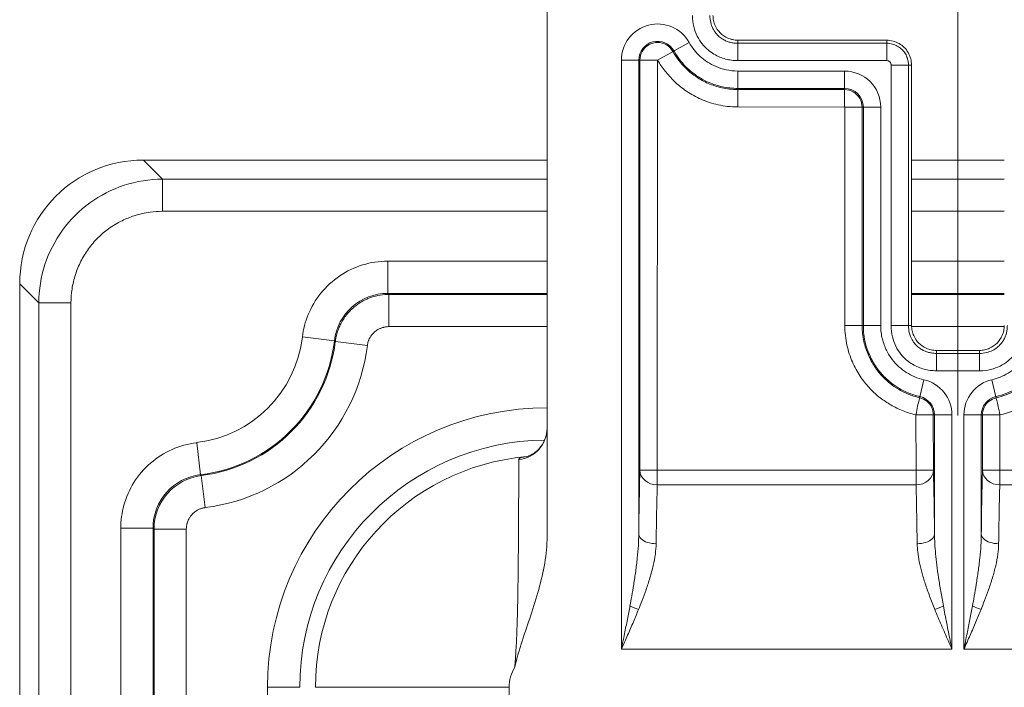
# Model space of a CAD drawing. Header units: inches. Extents: x 0 to 153, y 3 to 96.
# Tile 101 of 132: x 112.04 to 114.03, y 61.97 to 63.31. Entities that reach past the tile are written whole.
import ezdxf

# ---------------------------------------------------------------- set-up
doc = ezdxf.new("R2010")
doc.units = ezdxf.units.IN
doc.header["$LTSCALE"] = 4.5
doc.header["$MEASUREMENT"] = 0
doc.layers.add('Centerline (ANSI)', color=1, linetype='Continuous', lineweight=9, true_color=0xff0000)
doc.layers.add('Visible (ANSI)', color=7, linetype='Continuous', lineweight=18)
doc.layers.add('Visible Narrow (ANSI)', color=7, linetype='Continuous', lineweight=5)

msp = doc.modelspace()

# ---------------------------------------------------------------- linework, layer by layer
at = {"layer": 'Centerline (ANSI)', "linetype": 'Continuous'}
msp.add_line((113.9341, 63.9629), (113.9341, 62.5129), dxfattribs=at)
at = {"layer": 'Visible (ANSI)'}
for p, q in [((113.1066, 62.2696), (113.1066, 63.4504)), ((113.4907, 63.2694), (113.7907, 63.2694)), ((113.8407, 63.2194), (113.8407, 62.6944)), ((113.7057, 63.1347), (113.7057, 63.17)), ((112.2932, 63.0279), (113.1066, 63.0279)), ((113.8407, 63.0279), (114.0276, 63.0279)), ((112.0441, 59.7276), (112.0441, 62.7788)), ((113.8907, 62.6444), (113.9776, 62.6444)), ((114.0188, 62.5142), (113.9835, 62.5142))]:
    msp.add_line(p, q, dxfattribs=at)
for centre, major_axis, ratio, start_param, end_param in [((112.2951, 62.7769), (-0.1781, 0.1781), 0.992433, 5.501585, 7.064785), ((113.0416, 62.4879), (0.065, 0), 0.988462, 6.283061, 6.283185)]:
    msp.add_ellipse(centre, major_axis=major_axis, ratio=ratio, start_param=start_param, end_param=end_param, dxfattribs=at)
for points, knots in [([(113.4407, 63.3194), (113.4407, 63.316), (113.4411, 63.3125), (113.4425, 63.3057), (113.4436, 63.3023), (113.4475, 63.2936), (113.451, 63.2884), (113.4596, 63.2798), (113.4648, 63.2763), (113.4736, 63.2724), (113.4769, 63.2713), (113.4837, 63.2698), (113.4872, 63.2694), (113.4907, 63.2694)], [0.000001, 0.000001, 0.000001, 0.000001, 0.0265062, 0.0265062, 0.0530304, 0.0530304, 0.0996621, 0.0996621, 0.1462946, 0.1462946, 0.1728191, 0.1728191, 0.1993227, 0.1993227, 0.1993227, 0.1993227]), ([(113.7907, 63.2694), (113.795, 63.2694), (113.8037, 63.2683), (113.8159, 63.2633), (113.8264, 63.2552), (113.8345, 63.2447), (113.8395, 63.2325), (113.8407, 63.2237), (113.8407, 63.2194)], [0, 0, 0, 0, 0.164605, 0.333667, 0.500193, 0.666606, 0.835389, 1, 1, 1, 1]), ([(113.8407, 62.6944), (113.8407, 62.691), (113.8411, 62.6875), (113.8425, 62.6807), (113.8436, 62.6773), (113.8475, 62.6686), (113.851, 62.6634), (113.8596, 62.6548), (113.8648, 62.6513), (113.8736, 62.6474), (113.8769, 62.6463), (113.8837, 62.6448), (113.8872, 62.6444), (113.8907, 62.6444)], [0.000001, 0.000001, 0.000001, 0.000001, 0.0265062, 0.0265062, 0.0530304, 0.0530304, 0.0996621, 0.0996621, 0.1462946, 0.1462946, 0.1728191, 0.1728191, 0.1993227, 0.1993227, 0.1993227, 0.1993227]), ([(113.9776, 62.6444), (113.9811, 62.6444), (113.9845, 62.6448), (113.9913, 62.6463), (113.9947, 62.6474), (114.0034, 62.6513), (114.0086, 62.6548), (114.0173, 62.6634), (114.0207, 62.6686), (114.0246, 62.6773), (114.0257, 62.6807), (114.0272, 62.6875), (114.0276, 62.691), (114.0276, 62.6944)], [0.000001, 0.000001, 0.000001, 0.000001, 0.0265062, 0.0265062, 0.0530304, 0.0530304, 0.0996621, 0.0996621, 0.1462946, 0.1462946, 0.1728191, 0.1728191, 0.1993227, 0.1993227, 0.1993227, 0.1993227]), ([(113.0643, 62.4301), (113.0643, 62.4301), (113.0644, 62.4301), (113.0653, 62.4303), (113.0667, 62.4306), (113.0703, 62.4319), (113.0723, 62.4328), (113.077, 62.4352), (113.0796, 62.4368), (113.0854, 62.4411), (113.0886, 62.444), (113.0952, 62.4516), (113.0985, 62.4566), (113.1037, 62.4679), (113.1055, 62.4745), (113.1065, 62.4833), (113.1066, 62.4856), (113.1066, 62.4879)], [0.0270534, 0.0270534, 0.0270534, 0.0270534, 0.0411775, 0.0411775, 0.0730554, 0.0730554, 0.0994915, 0.0994915, 0.1278476, 0.1278476, 0.1644883, 0.1644883, 0.2113669, 0.2113669, 0.2645168, 0.2645168, 0.2826316, 0.2826316, 0.2826316, 0.2826316]), ([(113.1066, 62.2696), (113.1066, 62.2515), (113.1048, 62.2336), (113.1017, 62.2158), (113.0987, 62.198), (113.0945, 62.1803), (113.0897, 62.1628), (113.0849, 62.1452), (113.0794, 62.1279), (113.0736, 62.1106), (113.0679, 62.0933), (113.0619, 62.0761), (113.0563, 62.0587), (113.0506, 62.0414), (113.0453, 62.0239), (113.0416, 62.0061)], [0, 0, 0, 0, 0.2, 0.2, 0.2, 0.4, 0.4, 0.4, 0.6, 0.6, 0.6, 0.8, 0.8, 0.8, 1, 1, 1, 1])]:
    msp.add_open_spline(points, degree=3, knots=knots, dxfattribs=at)
at = {"layer": 'Visible Narrow (ANSI)'}
for p, q in [((113.3622, 63.2477), (113.3928, 63.2648)), ((113.4907, 63.2694), (113.4907, 63.2633)), ((113.7907, 63.2633), (113.4907, 63.2633)), ((113.4907, 63.2633), (113.4907, 63.2283)), ((113.7907, 63.2694), (113.7907, 63.2633)), ((113.7907, 63.2633), (113.7907, 63.2283)), ((113.3292, 63.2293), (113.3602, 63.2466)), ((113.3622, 63.2477), (113.3599, 63.2465)), ((113.2562, 62.0421), (113.2562, 63.2293)), ((113.2912, 63.2293), (113.2562, 63.2293)), ((113.2912, 62.2739), (113.2912, 63.2293)), ((113.2912, 63.2293), (113.2936, 63.2293)), ((113.2935, 62.4031), (113.2936, 63.2293)), ((113.329, 63.2293), (113.2935, 63.2293)), ((113.3285, 62.4031), (113.329, 63.2293)), ((113.7907, 63.2283), (113.4907, 63.2283)), ((113.7995, 62.6944), (113.7995, 63.2194)), ((113.8345, 63.2194), (113.7995, 63.2194)), ((113.8345, 62.6944), (113.8345, 63.2194)), ((113.8407, 63.2194), (113.8345, 63.2194)), ((113.4907, 63.2073), (113.7057, 63.2073)), ((113.4907, 63.1723), (113.4907, 63.2073)), ((113.7057, 63.1723), (113.7057, 63.2073)), ((113.4907, 63.1723), (113.7057, 63.1723)), ((113.4907, 63.17), (113.4907, 63.1723)), ((113.4907, 63.135), (113.4907, 63.17)), ((113.4907, 63.17), (113.7057, 63.17)), ((113.7057, 63.17), (113.7057, 63.1723)), ((113.4907, 63.135), (113.7057, 63.1347)), ((113.706, 63.1344), (113.7063, 62.6944)), ((113.706, 63.1344), (113.7413, 63.1344)), ((113.741, 63.1344), (113.7436, 63.1344)), ((113.741, 63.1344), (113.7413, 62.6944)), ((113.7436, 63.1344), (113.7786, 63.1344)), ((113.7436, 63.1344), (113.7436, 62.6944)), ((113.7786, 63.1344), (113.7786, 62.6944)), ((112.2932, 63.0279), (112.3317, 62.9893)), ((112.3317, 62.9893), (113.1066, 62.9893)), ((112.3317, 62.9246), (112.3317, 62.9893)), ((113.8407, 62.9893), (114.0276, 62.9893)), ((112.3317, 62.9246), (113.1066, 62.9246)), ((113.8407, 62.9246), (114.0276, 62.9246)), ((113.1066, 62.8242), (112.7858, 62.8242)), ((112.7858, 62.8242), (112.7858, 62.7592)), ((114.0276, 62.8242), (113.8407, 62.8242)), ((112.0441, 62.7788), (112.0827, 62.7403)), ((113.1066, 62.7592), (112.7859, 62.7592)), ((112.7876, 62.7572), (113.1066, 62.7572)), ((112.7876, 62.6922), (112.7876, 62.7572)), ((114.0276, 62.7592), (113.8407, 62.7592)), ((113.8407, 62.7572), (114.0276, 62.7572)), ((112.1474, 62.7403), (112.0827, 62.7403)), ((112.0827, 59.7276), (112.0827, 62.7403)), ((112.1474, 59.7276), (112.1474, 62.7403)), ((112.7876, 62.6922), (113.1066, 62.6922)), ((113.7063, 62.6944), (113.7413, 62.6944)), ((113.7413, 62.6944), (113.7436, 62.6944)), ((113.7436, 62.6944), (113.7786, 62.6944)), ((113.8345, 62.6944), (113.7995, 62.6944)), ((113.7996, 62.6922), (113.7996, 62.6922)), ((113.8407, 62.6944), (113.8345, 62.6944)), ((113.8346, 62.6922), (113.8346, 62.6922)), ((113.8407, 62.6922), (114.0275, 62.6922)), ((112.6136, 62.6714), (112.6781, 62.6636)), ((112.68, 62.6621), (112.6781, 62.6636)), ((112.7445, 62.654), (112.68, 62.6621)), ((113.8907, 62.6444), (113.8907, 62.6383)), ((113.9776, 62.6383), (113.8907, 62.6383)), ((113.8907, 62.6383), (113.8907, 62.6033)), ((113.9776, 62.6444), (113.9776, 62.6383)), ((113.9776, 62.6383), (113.9776, 62.6033)), ((113.9776, 62.6033), (113.8907, 62.6033)), ((113.8576, 62.5511), (113.8655, 62.5852)), ((114.0106, 62.5511), (114.0027, 62.5852)), ((113.8576, 62.5511), (113.8571, 62.5489)), ((114.0112, 62.5486), (114.0106, 62.5511)), ((113.8101, 62.5286), (113.81, 62.5286)), ((113.8817, 62.5286), (113.881, 62.5286)), ((113.9871, 62.5286), (113.9866, 62.5286)), ((113.8495, 62.5142), (113.8497, 62.4031)), ((113.8495, 62.5142), (113.8847, 62.5142)), ((113.887, 62.5142), (113.8845, 62.5142)), ((113.8845, 62.5142), (113.8847, 62.4031)), ((113.887, 62.5142), (113.922, 62.5142)), ((113.887, 62.5142), (113.887, 62.2739)), ((113.922, 62.5142), (113.922, 62.0421)), ((113.9462, 62.0421), (113.9462, 62.5142)), ((113.9812, 62.5142), (113.9462, 62.5142)), ((113.9836, 62.5142), (113.9812, 62.5142)), ((113.9812, 62.2739), (113.9812, 62.5142)), ((113.9835, 62.4031), (113.9836, 62.5142)), ((114.0185, 62.4031), (114.0188, 62.5142)), ((112.4007, 62.4584), (112.4084, 62.3939)), ((113.3285, 62.4031), (113.2935, 62.4031)), ((113.2935, 62.4031), (113.2935, 62.4031)), ((113.3285, 62.4031), (113.8497, 62.4031)), ((113.3285, 62.3734), (113.3285, 62.4031)), ((113.8497, 62.4031), (113.8497, 62.3734)), ((113.8497, 62.4031), (113.8847, 62.4031)), ((114.0185, 62.4031), (113.9835, 62.4031)), ((113.9835, 62.4031), (113.9835, 62.4031)), ((114.0185, 62.4031), (114.9157, 62.4031)), ((114.0185, 62.3734), (114.0185, 62.4031)), ((112.41, 62.392), (112.4084, 62.3939)), ((112.418, 62.3275), (112.41, 62.392)), ((113.3285, 62.3734), (113.8497, 62.3734)), ((114.0185, 62.3734), (114.9157, 62.3734)), ((112.2478, 62.2862), (112.3128, 62.2862)), ((112.2478, 62.2862), (112.2478, 59.7276)), ((112.3128, 62.2862), (112.3128, 59.7228)), ((112.3798, 62.2844), (112.3148, 62.2844)), ((112.3148, 59.7217), (112.3148, 62.2844)), ((112.3798, 59.7155), (112.3798, 62.2844)), ((113.922, 62.0421), (113.2562, 62.0421)), ((114.9157, 62.0421), (113.9462, 62.0421)), ((112.5434, 61.9654), (112.5434, 60.1356)), ((112.5434, 61.9654), (112.6084, 61.9654)), ((112.6399, 61.9654), (113.0299, 61.9654)), ((113.0299, 61.9654), (113.0299, 60.1356))]:
    msp.add_line(p, q, dxfattribs=at)
for centre, radius, start, end in [((113.3291, 63.2293), 0.0729, 29.1552, 180), ((113.3291, 63.2293), 0.0379, 29.1556, 180), ((113.7057, 63.1344), 0.0729, 0, 90), ((113.7057, 63.1344), 0.0379, 0, 90), ((112.3716, 62.7004), 0.2437, 276.8411, 353.1589), ((112.3716, 62.7004), 0.3087, 276.8415, 353.1588), ((112.3716, 62.7004), 0.3107, 277.0856, 352.9142), ((112.3716, 62.7004), 0.3757, 277.0858, 352.9142), ((113.8491, 62.5142), 0.0729, 0, 77.0047), ((114.0191, 62.5142), 0.0729, 102.9954, 180), ((113.8491, 62.5142), 0.0379, 0, 77.0047), ((114.0191, 62.5142), 0.0379, 102.9954, 180), ((113.1066, 61.9654), 0.5632, 90, 180), ((113.1066, 61.9654), 0.4982, 90.5702, 180), ((113.1066, 61.9654), 0.4667, 95.1699, 180), ((113.1066, 61.9654), 0.0767, 147.944, 180)]:
    msp.add_arc(centre, radius, start, end, dxfattribs=at)
for centre, major_axis, ratio, start_param, end_param in [((112.7858, 62.6507), (-0.0812, -0.072), 0.999976, 3.986599, 5.438188), ((113.0416, 62.4879), (0.065, 0), 0.988462, 4.834743, 6.283061), ((113.0587, 62.4949), (0.0068, -0.0646), 0.867338, 6.265651, 6.267125), ((113.3285, 62.4031), (-0.035, 0.001), 0.849442, 0.032401, 1.594647), ((113.8497, 62.4031), (0.035, 0.001), 0.84944, 4.688535, 6.250668), ((114.0185, 62.4031), (-0.035, 0.001), 0.849442, 0.0324, 1.594647), ((112.4213, 62.2862), (-0.072, -0.0812), 0.999976, 3.9866, 5.438177), ((112.4233, 62.2844), (0.0718, 0.0813), 0.999976, 0.847267, 2.294331), ((113.2908, 62.1296), (0.0328, -0.0122), 0.193628, 4.23145, 4.784116), ((113.8875, 62.1296), (-0.0328, -0.0122), 0.193628, 1.49907, 2.051735), ((113.9808, 62.1296), (0.0328, -0.0122), 0.193628, 4.23145, 4.784116)]:
    msp.add_ellipse(centre, major_axis=major_axis, ratio=ratio, start_param=start_param, end_param=end_param, dxfattribs=at)
for points, knots in [([(113.4907, 63.2283), (113.4863, 63.2283), (113.4779, 63.2289), (113.466, 63.2312), (113.4544, 63.2351), (113.4428, 63.2409), (113.4307, 63.2494), (113.4188, 63.2614), (113.4086, 63.2772), (113.4014, 63.2965), (113.3995, 63.3114), (113.3995, 63.3194)], [0, 0, 0, 0, 0.1111111, 0.2222222, 0.3333333, 0.4444444, 0.5555556, 0.6666667, 0.7777778, 0.8888889, 0.9999998, 0.9999998, 0.9999998, 0.9999998]), ([(113.4907, 63.2633), (113.4879, 63.2633), (113.4852, 63.2635), (113.4826, 63.2638), (113.48, 63.2642), (113.4775, 63.2646), (113.4751, 63.2653), (113.4727, 63.2659), (113.4703, 63.2667), (113.4679, 63.2677), (113.4655, 63.2687), (113.4631, 63.2699), (113.4607, 63.2714), (113.4583, 63.2728), (113.4559, 63.2745), (113.4535, 63.2765), (113.4511, 63.2786), (113.4487, 63.281), (113.4465, 63.2838), (113.4443, 63.2866), (113.4422, 63.2898), (113.4405, 63.2933), (113.4387, 63.2969), (113.4372, 63.3008), (113.4362, 63.3052), (113.4351, 63.3096), (113.4345, 63.3144), (113.4345, 63.3194)], [0, 0, 0, 0, 0.111111, 0.111111, 0.111111, 0.222222, 0.222222, 0.222222, 0.333333, 0.333333, 0.333333, 0.444444, 0.444444, 0.444444, 0.555556, 0.555556, 0.555556, 0.666667, 0.666667, 0.666667, 0.777778, 0.777778, 0.777778, 0.888889, 0.888889, 0.888889, 1, 1, 1, 1]), ([(113.3928, 63.2648), (113.3957, 63.2595), (113.399, 63.2546), (113.4027, 63.25), (113.4064, 63.2453), (113.4104, 63.241), (113.4148, 63.2369), (113.4193, 63.2328), (113.4242, 63.229), (113.4295, 63.2255), (113.4349, 63.222), (113.4406, 63.2189), (113.4468, 63.2163), (113.4531, 63.2136), (113.4599, 63.2114), (113.4672, 63.2098), (113.4745, 63.2083), (113.4823, 63.2073), (113.4907, 63.2073)], [0, 0, 0, 0, 0.166667, 0.166667, 0.166667, 0.333333, 0.333333, 0.333333, 0.5, 0.5, 0.5, 0.666667, 0.666667, 0.666667, 0.833333, 0.833333, 0.833333, 1, 1, 1, 1]), ([(113.8345, 63.2194), (113.8345, 63.222), (113.8343, 63.2247), (113.8338, 63.2273), (113.8333, 63.23), (113.8326, 63.2327), (113.8315, 63.2355), (113.8304, 63.2383), (113.8289, 63.2412), (113.827, 63.244), (113.8251, 63.2467), (113.8229, 63.2494), (113.8204, 63.2517), (113.8179, 63.254), (113.8151, 63.256), (113.812, 63.2577), (113.809, 63.2594), (113.8057, 63.2608), (113.8021, 63.2618), (113.7985, 63.2627), (113.7947, 63.2633), (113.7907, 63.2633)], [0, 0, 0, 0, 0.1428571, 0.1428571, 0.1428571, 0.2857143, 0.2857143, 0.2857143, 0.4285714, 0.4285714, 0.4285714, 0.5714286, 0.5714286, 0.5714286, 0.7142857, 0.7142857, 0.7142857, 0.8571429, 0.8571429, 0.8571429, 1, 1, 1, 1]), ([(113.3601, 63.2466), (113.3636, 63.2406), (113.3675, 63.2345), (113.372, 63.2287), (113.3765, 63.2228), (113.3815, 63.2171), (113.3874, 63.2115), (113.3932, 63.2059), (113.4, 63.2004), (113.4073, 63.1955), (113.4146, 63.1905), (113.4225, 63.1861), (113.4311, 63.1824), (113.4396, 63.1787), (113.4488, 63.1757), (113.4587, 63.1735), (113.4687, 63.1713), (113.4794, 63.17), (113.4907, 63.17)], [0.0000022, 0.0000022, 0.0000022, 0.0000022, 0.1666667, 0.1666667, 0.1666667, 0.3333333, 0.3333333, 0.3333333, 0.5, 0.5, 0.5, 0.6666667, 0.6666667, 0.6666667, 0.8333333, 0.8333333, 0.8333333, 1, 1, 1, 1]), ([(113.3622, 63.2477), (113.3626, 63.2471), (113.3629, 63.2465), (113.3633, 63.2459), (113.3669, 63.2397), (113.3709, 63.2338), (113.3753, 63.2282), (113.3801, 63.2222), (113.3853, 63.2165), (113.3911, 63.2112), (113.3969, 63.2058), (113.4034, 63.2007), (113.4104, 63.1962), (113.4126, 63.1947), (113.4148, 63.1934), (113.4171, 63.192), (113.4222, 63.1891), (113.4275, 63.1864), (113.4332, 63.184), (113.4414, 63.1806), (113.4502, 63.1777), (113.4598, 63.1756), (113.4694, 63.1736), (113.4798, 63.1723), (113.4907, 63.1723)], [0, 0, 0, 0, 0.015066, 0.015066, 0.015066, 0.166667, 0.166667, 0.166667, 0.333333, 0.333333, 0.333333, 0.5, 0.5, 0.5, 0.551877, 0.551877, 0.551877, 0.666667, 0.666667, 0.666667, 0.833333, 0.833333, 0.833333, 1, 1, 1, 1]), ([(113.3293, 63.2293), (113.3339, 63.2211), (113.3438, 63.2073), (113.3621, 63.186), (113.3869, 63.1658), (113.4164, 63.1495), (113.4503, 63.1383), (113.4766, 63.135), (113.4907, 63.135)], [0.0033763, 0.0033763, 0.0033763, 0.0033763, 0.1666667, 0.3333333, 0.5, 0.6666667, 0.8333333, 1, 1, 1, 1]), ([(113.7995, 63.2194), (113.7995, 63.22), (113.7995, 63.2205), (113.7994, 63.221), (113.7993, 63.2216), (113.7991, 63.2221), (113.7989, 63.2227), (113.7987, 63.2232), (113.7984, 63.2238), (113.798, 63.2244), (113.7976, 63.225), (113.7972, 63.2255), (113.7967, 63.226), (113.7962, 63.2264), (113.7956, 63.2268), (113.795, 63.2272), (113.7944, 63.2275), (113.7937, 63.2278), (113.793, 63.228), (113.7923, 63.2282), (113.7915, 63.2283), (113.7907, 63.2283)], [0, 0, 0, 0, 0.142857, 0.142857, 0.142857, 0.285714, 0.285714, 0.285714, 0.428571, 0.428571, 0.428571, 0.571429, 0.571429, 0.571429, 0.714286, 0.714286, 0.714286, 0.857143, 0.857143, 0.857143, 1, 1, 1, 1]), ([(112.0827, 62.7403), (112.0827, 62.7664), (112.0911, 62.8186), (112.1271, 62.8891), (112.1829, 62.945), (112.2534, 62.9809), (112.3056, 62.9893), (112.3317, 62.9893)], [0.0000001, 0.0000001, 0.0000001, 0.0000001, 0.2, 0.4, 0.6, 0.8, 1, 1, 1, 1]), ([(112.1474, 62.7403), (112.1474, 62.7497), (112.1481, 62.7589), (112.1495, 62.768), (112.151, 62.7779), (112.1533, 62.7876), (112.1564, 62.7972), (112.1594, 62.8064), (112.1631, 62.8154), (112.1676, 62.8241), (112.1719, 62.8327), (112.1769, 62.8409), (112.1825, 62.8487), (112.1885, 62.8569), (112.1951, 62.8646), (112.2023, 62.8717), (112.2088, 62.8781), (112.2159, 62.8841), (112.2233, 62.8895), (112.2319, 62.8956), (112.2409, 62.9011), (112.2504, 62.9057), (112.2583, 62.9096), (112.2665, 62.9129), (112.2748, 62.9156), (112.2853, 62.919), (112.2959, 62.9215), (112.3069, 62.9229), (112.315, 62.924), (112.3233, 62.9246), (112.3317, 62.9246)], [0, 0, 0, 0, 0.0950707, 0.0950707, 0.0950707, 0.2, 0.2, 0.2, 0.301092, 0.301092, 0.301092, 0.4, 0.4, 0.4, 0.5049803, 0.5049803, 0.5049803, 0.6, 0.6, 0.6, 0.7088566, 0.7088566, 0.7088566, 0.8, 0.8, 0.8, 0.9149216, 0.9149216, 0.9149216, 1, 1, 1, 1]), ([(112.7858, 62.8242), (112.7681, 62.8242), (112.7512, 62.8216), (112.735, 62.8166), (112.7187, 62.8115), (112.703, 62.8041), (112.6888, 62.7945), (112.6745, 62.7848), (112.6616, 62.773), (112.6508, 62.7596), (112.6401, 62.7463), (112.6315, 62.7315), (112.6254, 62.7166), (112.6192, 62.7017), (112.6154, 62.6868), (112.6136, 62.6714)], [0, 0, 0, 0, 0.2, 0.2, 0.2, 0.4, 0.4, 0.4, 0.6, 0.6, 0.6, 0.8, 0.8, 0.8, 1, 1, 1, 1]), ([(112.68, 62.6621), (112.68, 62.6623), (112.68, 62.6626), (112.6801, 62.6629), (112.6806, 62.6668), (112.6813, 62.6708), (112.6823, 62.6748), (112.6825, 62.6755), (112.6827, 62.6762), (112.6829, 62.6769), (112.6838, 62.6804), (112.685, 62.684), (112.6864, 62.6876), (112.6868, 62.6887), (112.6873, 62.6899), (112.6877, 62.691), (112.6891, 62.6942), (112.6906, 62.6974), (112.6924, 62.7006), (112.6933, 62.7022), (112.6942, 62.7038), (112.6952, 62.7054), (112.6969, 62.7082), (112.6988, 62.711), (112.7009, 62.7138), (112.7024, 62.7159), (112.704, 62.7179), (112.7058, 62.7199), (112.7078, 62.7223), (112.71, 62.7246), (112.7124, 62.7268), (112.7149, 62.7292), (112.7175, 62.7315), (112.7203, 62.7338), (112.7225, 62.7355), (112.7249, 62.7372), (112.7273, 62.7388), (112.7309, 62.7413), (112.7348, 62.7436), (112.7389, 62.7456), (112.741, 62.7467), (112.7431, 62.7477), (112.7453, 62.7486), (112.7503, 62.7507), (112.7554, 62.7524), (112.7608, 62.7538), (112.7624, 62.7542), (112.7641, 62.7546), (112.7658, 62.755), (112.7719, 62.7562), (112.7782, 62.757), (112.7846, 62.7571), (112.7856, 62.7572), (112.7866, 62.7572), (112.7876, 62.7572)], [0, 0, 0, 0, 0.007545, 0.007545, 0.007545, 0.111111, 0.111111, 0.111111, 0.129585, 0.129585, 0.129585, 0.222222, 0.222222, 0.222222, 0.251772, 0.251772, 0.251772, 0.333333, 0.333333, 0.333333, 0.373885, 0.373885, 0.373885, 0.444444, 0.444444, 0.444444, 0.495866, 0.495866, 0.495866, 0.555556, 0.555556, 0.555556, 0.61809, 0.61809, 0.61809, 0.666667, 0.666667, 0.666667, 0.740323, 0.740323, 0.740323, 0.777778, 0.777778, 0.777778, 0.86243, 0.86243, 0.86243, 0.888889, 0.888889, 0.888889, 0.98468, 0.98468, 0.98468, 1, 1, 1, 1]), ([(112.7876, 62.7572), (112.7875, 62.7573), (112.7874, 62.7574), (112.7873, 62.7575), (112.7872, 62.7576), (112.7871, 62.7577), (112.787, 62.7578), (112.7868, 62.7581), (112.7866, 62.7583), (112.7864, 62.7585), (112.7864, 62.7586), (112.7863, 62.7587), (112.7862, 62.7588), (112.7861, 62.7589), (112.786, 62.7591), (112.7859, 62.7592)], [0, 0, 0, 0, 0.165341, 0.165341, 0.165341, 0.333333, 0.333333, 0.333333, 0.666667, 0.666667, 0.666667, 0.80545, 0.80545, 0.80545, 1, 1, 1, 1]), ([(112.7445, 62.654), (112.7447, 62.6557), (112.745, 62.6574), (112.7454, 62.6591), (112.7455, 62.6594), (112.7456, 62.6597), (112.7456, 62.66), (112.746, 62.6614), (112.7465, 62.6628), (112.747, 62.6643), (112.7472, 62.6647), (112.7474, 62.6652), (112.7476, 62.6657), (112.7481, 62.6669), (112.7487, 62.6682), (112.7495, 62.6695), (112.7498, 62.6702), (112.7502, 62.6708), (112.7506, 62.6714), (112.7513, 62.6726), (112.752, 62.6737), (112.7529, 62.6748), (112.7535, 62.6756), (112.7541, 62.6764), (112.7548, 62.6772), (112.7556, 62.6782), (112.7565, 62.6791), (112.7575, 62.68), (112.7585, 62.681), (112.7595, 62.6819), (112.7607, 62.6828), (112.7615, 62.6835), (112.7625, 62.6842), (112.7634, 62.6848), (112.7649, 62.6858), (112.7665, 62.6867), (112.7681, 62.6875), (112.7689, 62.688), (112.7698, 62.6884), (112.7707, 62.6887), (112.7727, 62.6896), (112.7747, 62.6903), (112.7769, 62.6908), (112.7775, 62.691), (112.7782, 62.6911), (112.7789, 62.6913), (112.7813, 62.6918), (112.7838, 62.6921), (112.7864, 62.6922), (112.7868, 62.6922), (112.7872, 62.6922), (112.7876, 62.6922)], [0, 0, 0, 0, 0.111111, 0.111111, 0.111111, 0.12957, 0.12957, 0.12957, 0.222222, 0.222222, 0.222222, 0.251704, 0.251704, 0.251704, 0.333333, 0.333333, 0.333333, 0.373798, 0.373798, 0.373798, 0.444444, 0.444444, 0.444444, 0.495767, 0.495767, 0.495767, 0.555556, 0.555556, 0.555556, 0.618011, 0.618011, 0.618011, 0.666667, 0.666667, 0.666667, 0.740314, 0.740314, 0.740314, 0.777778, 0.777778, 0.777778, 0.862389, 0.862389, 0.862389, 0.888889, 0.888889, 0.888889, 0.98483, 0.98483, 0.98483, 1, 1, 1, 1]), ([(113.7063, 62.6944), (113.7063, 62.6805), (113.7079, 62.6674), (113.7105, 62.6551), (113.7132, 62.6428), (113.717, 62.6314), (113.7216, 62.621), (113.7261, 62.6105), (113.7314, 62.601), (113.7371, 62.5924), (113.7427, 62.5839), (113.7488, 62.5763), (113.7551, 62.5695), (113.7614, 62.5626), (113.768, 62.5566), (113.7748, 62.551), (113.7816, 62.5455), (113.7887, 62.5406), (113.7962, 62.5361), (113.8037, 62.5316), (113.8117, 62.5276), (113.8205, 62.5239), (113.8292, 62.5203), (113.8388, 62.5169), (113.8495, 62.5142)], [0.0000003, 0.0000003, 0.0000003, 0.0000003, 0.125, 0.125, 0.125, 0.25, 0.25, 0.25, 0.375, 0.375, 0.375, 0.5, 0.5, 0.5, 0.625, 0.625, 0.625, 0.75, 0.75, 0.75, 0.875, 0.875, 0.875, 1, 1, 1, 1]), ([(113.7413, 62.6944), (113.7413, 62.6832), (113.7425, 62.6726), (113.7447, 62.6626), (113.7469, 62.6526), (113.75, 62.6433), (113.7537, 62.6349), (113.7573, 62.6264), (113.7616, 62.6187), (113.7662, 62.6118), (113.7708, 62.6049), (113.7757, 62.5988), (113.7808, 62.5932), (113.786, 62.5876), (113.7913, 62.5827), (113.7968, 62.5782), (113.8023, 62.5738), (113.8081, 62.5698), (113.8141, 62.5661), (113.8202, 62.5625), (113.8266, 62.5592), (113.8338, 62.5563), (113.8409, 62.5534), (113.8487, 62.5508), (113.8571, 62.5489)], [0.0000003, 0.0000003, 0.0000003, 0.0000003, 0.125, 0.125, 0.125, 0.25, 0.25, 0.25, 0.375, 0.375, 0.375, 0.5, 0.5, 0.5, 0.625, 0.625, 0.625, 0.75, 0.75, 0.75, 0.875, 0.875, 0.875, 0.9999976, 0.9999976, 0.9999976, 0.9999976]), ([(113.7436, 62.6944), (113.7436, 62.6819), (113.7452, 62.6701), (113.7479, 62.6591), (113.7506, 62.6481), (113.7544, 62.6381), (113.759, 62.629), (113.7635, 62.6198), (113.7688, 62.6116), (113.7743, 62.6044), (113.7799, 62.5972), (113.7858, 62.591), (113.7919, 62.5855), (113.798, 62.5799), (113.8043, 62.5751), (113.8113, 62.5706), (113.8182, 62.5661), (113.8258, 62.5621), (113.8336, 62.5589), (113.8414, 62.5556), (113.8494, 62.553), (113.8576, 62.5511)], [0, 0, 0, 0, 0.142857, 0.142857, 0.142857, 0.285714, 0.285714, 0.285714, 0.428571, 0.428571, 0.428571, 0.571429, 0.571429, 0.571429, 0.714286, 0.714286, 0.714286, 0.857143, 0.857143, 0.857143, 1, 1, 1, 1]), ([(113.7786, 62.6944), (113.7786, 62.6848), (113.7798, 62.6758), (113.7819, 62.6675), (113.784, 62.6592), (113.7869, 62.6515), (113.7903, 62.6445), (113.7938, 62.6375), (113.7977, 62.6314), (113.802, 62.6259), (113.8062, 62.6204), (113.8108, 62.6156), (113.8154, 62.6114), (113.8201, 62.6071), (113.8249, 62.6034), (113.8302, 62.6), (113.8355, 62.5967), (113.8412, 62.5936), (113.8472, 62.5911), (113.8531, 62.5886), (113.8592, 62.5867), (113.8655, 62.5852)], [0, 0, 0, 0, 0.142857, 0.142857, 0.142857, 0.285714, 0.285714, 0.285714, 0.428571, 0.428571, 0.428571, 0.571429, 0.571429, 0.571429, 0.714286, 0.714286, 0.714286, 0.857143, 0.857143, 0.857143, 1, 1, 1, 1]), ([(113.8907, 62.6033), (113.8863, 62.6033), (113.8779, 62.6039), (113.866, 62.6062), (113.8544, 62.6101), (113.8428, 62.6159), (113.8307, 62.6244), (113.8188, 62.6364), (113.8086, 62.6522), (113.8014, 62.6715), (113.7995, 62.6864), (113.7995, 62.6944)], [0, 0, 0, 0, 0.1111111, 0.2222222, 0.3333333, 0.4444444, 0.5555556, 0.6666667, 0.7777778, 0.8888889, 0.9999998, 0.9999998, 0.9999998, 0.9999998]), ([(113.8907, 62.6383), (113.8879, 62.6383), (113.8852, 62.6385), (113.8826, 62.6388), (113.88, 62.6392), (113.8775, 62.6396), (113.8751, 62.6403), (113.8727, 62.6409), (113.8703, 62.6417), (113.8679, 62.6427), (113.8655, 62.6437), (113.8631, 62.6449), (113.8607, 62.6464), (113.8583, 62.6478), (113.8559, 62.6495), (113.8535, 62.6515), (113.8511, 62.6536), (113.8487, 62.656), (113.8465, 62.6588), (113.8443, 62.6616), (113.8422, 62.6648), (113.8405, 62.6683), (113.8387, 62.6719), (113.8372, 62.6758), (113.8362, 62.6802), (113.8351, 62.6846), (113.8345, 62.6894), (113.8345, 62.6944)], [0, 0, 0, 0, 0.111111, 0.111111, 0.111111, 0.222222, 0.222222, 0.222222, 0.333333, 0.333333, 0.333333, 0.444444, 0.444444, 0.444444, 0.555556, 0.555556, 0.555556, 0.666667, 0.666667, 0.666667, 0.777778, 0.777778, 0.777778, 0.888889, 0.888889, 0.888889, 1, 1, 1, 1]), ([(114.0687, 62.6944), (114.0687, 62.6901), (114.0681, 62.6817), (114.0658, 62.6698), (114.0619, 62.6582), (114.0561, 62.6465), (114.0476, 62.6345), (114.0356, 62.6226), (114.0198, 62.6124), (114.0005, 62.6052), (113.9856, 62.6033), (113.9776, 62.6033)], [0, 0, 0, 0, 0.1111111, 0.2222222, 0.3333333, 0.4444444, 0.5555556, 0.6666667, 0.7777778, 0.8888889, 0.9999998, 0.9999998, 0.9999998, 0.9999998]), ([(114.0337, 62.6944), (114.0337, 62.6917), (114.0335, 62.689), (114.0332, 62.6864), (114.0329, 62.6838), (114.0324, 62.6813), (114.0317, 62.6789), (114.0311, 62.6764), (114.0303, 62.674), (114.0293, 62.6716), (114.0283, 62.6693), (114.0271, 62.6669), (114.0257, 62.6645), (114.0242, 62.6621), (114.0225, 62.6597), (114.0205, 62.6573), (114.0184, 62.6549), (114.016, 62.6525), (114.0132, 62.6503), (114.0104, 62.6481), (114.0072, 62.646), (114.0037, 62.6442), (114.0001, 62.6425), (113.9962, 62.641), (113.9918, 62.64), (113.9874, 62.6389), (113.9826, 62.6383), (113.9776, 62.6383)], [0, 0, 0, 0, 0.111111, 0.111111, 0.111111, 0.222222, 0.222222, 0.222222, 0.333333, 0.333333, 0.333333, 0.444444, 0.444444, 0.444444, 0.555556, 0.555556, 0.555556, 0.666667, 0.666667, 0.666667, 0.777778, 0.777778, 0.777778, 0.888889, 0.888889, 0.888889, 1, 1, 1, 1]), ([(114.0027, 62.5852), (114.0084, 62.5865), (114.014, 62.5883), (114.0195, 62.5905), (114.0249, 62.5926), (114.0302, 62.5952), (114.0355, 62.5985), (114.0409, 62.6017), (114.0463, 62.6056), (114.0516, 62.6103), (114.0568, 62.6149), (114.0619, 62.6202), (114.0664, 62.6261), (114.0709, 62.6319), (114.0749, 62.6383), (114.0783, 62.6452), (114.0817, 62.6521), (114.0844, 62.6596), (114.0864, 62.6678), (114.0884, 62.6759), (114.0897, 62.6848), (114.0897, 62.6944)], [0, 0, 0, 0, 0.142857, 0.142857, 0.142857, 0.285714, 0.285714, 0.285714, 0.428571, 0.428571, 0.428571, 0.571429, 0.571429, 0.571429, 0.714286, 0.714286, 0.714286, 0.857143, 0.857143, 0.857143, 1, 1, 1, 1]), ([(114.0106, 62.5511), (114.0179, 62.5528), (114.0253, 62.5551), (114.0325, 62.558), (114.0388, 62.5605), (114.0449, 62.5635), (114.0511, 62.567), (114.052, 62.5675), (114.0528, 62.568), (114.0536, 62.5685), (114.0607, 62.5728), (114.0679, 62.578), (114.0747, 62.584), (114.0816, 62.5901), (114.0882, 62.597), (114.0941, 62.6047), (114.098, 62.6098), (114.1017, 62.6152), (114.105, 62.6209), (114.1067, 62.6238), (114.1083, 62.6268), (114.1098, 62.6299), (114.1142, 62.639), (114.1178, 62.6487), (114.1204, 62.6594), (114.1231, 62.6702), (114.1247, 62.682), (114.1247, 62.6944)], [0, 0, 0, 0, 0.142857, 0.142857, 0.142857, 0.268705, 0.268705, 0.268705, 0.285714, 0.285714, 0.285714, 0.428571, 0.428571, 0.428571, 0.571429, 0.571429, 0.571429, 0.665822, 0.665822, 0.665822, 0.714286, 0.714286, 0.714286, 0.857143, 0.857143, 0.857143, 1, 1, 1, 1]), ([(114.0112, 62.5486), (114.0251, 62.5521), (114.0379, 62.5572), (114.0491, 62.5632), (114.0602, 62.5693), (114.0698, 62.5764), (114.0781, 62.5839), (114.0864, 62.5915), (114.0933, 62.5994), (114.099, 62.6074), (114.1048, 62.6154), (114.1093, 62.6234), (114.113, 62.6313), (114.1166, 62.6392), (114.1194, 62.6469), (114.1214, 62.6542), (114.1235, 62.6616), (114.1249, 62.6687), (114.1257, 62.6754), (114.1266, 62.6821), (114.127, 62.6885), (114.127, 62.6944)], [0, 0, 0, 0, 0.142857, 0.142857, 0.142857, 0.285714, 0.285714, 0.285714, 0.428571, 0.428571, 0.428571, 0.571429, 0.571429, 0.571429, 0.714286, 0.714286, 0.714286, 0.857143, 0.857143, 0.857143, 1, 1, 1, 1]), ([(114.0188, 62.5144), (114.0366, 62.5185), (114.0521, 62.5249), (114.0658, 62.5325), (114.0795, 62.5401), (114.0914, 62.5488), (114.1017, 62.5581), (114.1119, 62.5673), (114.1204, 62.5771), (114.1274, 62.587), (114.1345, 62.5969), (114.1402, 62.6068), (114.1447, 62.6165), (114.1492, 62.6263), (114.1526, 62.6357), (114.1551, 62.6448), (114.1577, 62.6539), (114.1594, 62.6626), (114.1604, 62.6709), (114.1615, 62.6792), (114.162, 62.687), (114.162, 62.6944)], [0, 0, 0, 0, 0.142857, 0.142857, 0.142857, 0.285714, 0.285714, 0.285714, 0.428571, 0.428571, 0.428571, 0.571429, 0.571429, 0.571429, 0.714286, 0.714286, 0.714286, 0.857143, 0.857143, 0.857143, 1, 1, 1, 1]), ([(113.8495, 62.5142), (113.8509, 62.5206), (113.8518, 62.5266), (113.8529, 62.5318), (113.8539, 62.537), (113.855, 62.5414), (113.8558, 62.5442), (113.8566, 62.5471), (113.8571, 62.5487), (113.8571, 62.5489)], [0, 0, 0, 0, 0.3333333, 0.3333333, 0.3333333, 0.6666667, 0.6666667, 0.6666667, 1, 1, 1, 1]), ([(113.9836, 62.5142), (113.9836, 62.5195), (113.9859, 62.5301), (113.9961, 62.543), (114.006, 62.5475), (114.0112, 62.5486)], [0, 0, 0, 0, 0.3333333, 0.6666667, 0.9999726, 0.9999726, 0.9999726, 0.9999726]), ([(114.0188, 62.5144), (114.0177, 62.5206), (114.0148, 62.5323), (114.0123, 62.5444), (114.0109, 62.5485), (114.0112, 62.5486)], [0, 0, 0, 0, 0.3333333, 0.6666667, 0.9999954, 0.9999954, 0.9999954, 0.9999954]), ([(112.4007, 62.4584), (112.383, 62.4563), (112.3666, 62.4517), (112.351, 62.4448), (112.3355, 62.4379), (112.3208, 62.4286), (112.3078, 62.4173), (112.2947, 62.4061), (112.2833, 62.3927), (112.2742, 62.3782), (112.2652, 62.3637), (112.2585, 62.3479), (112.2541, 62.3324), (112.2498, 62.3169), (112.2478, 62.3017), (112.2478, 62.2862)], [0, 0, 0, 0, 0.2, 0.2, 0.2, 0.4, 0.4, 0.4, 0.6, 0.6, 0.6, 0.8, 0.8, 0.8, 1, 1, 1, 1]), ([(113.0416, 62.0061), (113.042, 62.0111), (113.0423, 62.016), (113.0426, 62.0211), (113.0429, 62.0244), (113.0431, 62.0277), (113.0433, 62.0311), (113.0437, 62.0371), (113.044, 62.0431), (113.0444, 62.0493), (113.0445, 62.0519), (113.0447, 62.0545), (113.0448, 62.0571), (113.0452, 62.0658), (113.0456, 62.0746), (113.0459, 62.083), (113.0461, 62.0902), (113.0464, 62.0971), (113.0465, 62.1038), (113.0466, 62.105), (113.0466, 62.1062), (113.0466, 62.1074), (113.0469, 62.1152), (113.047, 62.1228), (113.0472, 62.1304), (113.0474, 62.138), (113.0475, 62.1457), (113.0476, 62.1536), (113.0478, 62.1615), (113.0479, 62.1697), (113.048, 62.1783), (113.0481, 62.1868), (113.0482, 62.1957), (113.0483, 62.2049), (113.0484, 62.214), (113.0485, 62.2234), (113.0486, 62.233), (113.0487, 62.2427), (113.0487, 62.2526), (113.0488, 62.2627), (113.0489, 62.2728), (113.049, 62.2831), (113.049, 62.2935), (113.0491, 62.3039), (113.0491, 62.3144), (113.0492, 62.3248), (113.0492, 62.3353), (113.0493, 62.3456), (113.0493, 62.3556), (113.0494, 62.3656), (113.0494, 62.3752), (113.0494, 62.384), (113.0495, 62.3929), (113.0495, 62.401), (113.0495, 62.4079), (113.0495, 62.4148), (113.0495, 62.4205), (113.0496, 62.4241)], [0, 0, 0, 0, 0.037765, 0.037765, 0.037765, 0.0625, 0.0625, 0.0625, 0.106411, 0.106411, 0.106411, 0.125, 0.125, 0.125, 0.1875, 0.1875, 0.1875, 0.240531, 0.240531, 0.240531, 0.25, 0.25, 0.25, 0.3125, 0.3125, 0.3125, 0.375, 0.375, 0.375, 0.4375, 0.4375, 0.4375, 0.5, 0.5, 0.5, 0.5625, 0.5625, 0.5625, 0.625, 0.625, 0.625, 0.6875, 0.6875, 0.6875, 0.75, 0.75, 0.75, 0.8125, 0.8125, 0.8125, 0.875, 0.875, 0.875, 0.9375, 0.9375, 0.9375, 1, 1, 1, 1]), ([(113.0496, 62.4241), (113.0496, 62.4248), (113.0498, 62.4254), (113.0504, 62.426), (113.0509, 62.4266), (113.0518, 62.4272), (113.0529, 62.4277), (113.054, 62.4282), (113.0555, 62.4286), (113.0574, 62.4291), (113.0593, 62.4295), (113.0616, 62.4299), (113.0646, 62.4302)], [0, 0, 0, 0, 0.25, 0.25, 0.25, 0.5, 0.5, 0.5, 0.75, 0.75, 0.75, 1, 1, 1, 1]), ([(113.8847, 62.4031), (113.8852, 62.3862), (113.8861, 62.3473), (113.8867, 62.2999), (113.887, 62.2739)], [0.0000008, 0.0000008, 0.0000008, 0.0000008, 0.5, 1, 1, 1, 1]), ([(113.8497, 62.3734), (113.8502, 62.3581), (113.8511, 62.3222), (113.8517, 62.2781), (113.852, 62.2547)], [0.0000009, 0.0000009, 0.0000009, 0.0000009, 0.5, 1, 1, 1, 1]), ([(112.3798, 62.2844), (112.3798, 62.2861), (112.3799, 62.2878), (112.3801, 62.2895), (112.3802, 62.2898), (112.3802, 62.29), (112.3802, 62.2902), (112.3804, 62.2918), (112.3807, 62.2933), (112.3811, 62.2949), (112.3812, 62.2953), (112.3813, 62.2957), (112.3814, 62.2961), (112.3818, 62.2975), (112.3823, 62.2989), (112.3829, 62.3004), (112.3831, 62.301), (112.3834, 62.3016), (112.3837, 62.3022), (112.3842, 62.3035), (112.3849, 62.3048), (112.3856, 62.306), (112.3861, 62.3069), (112.3866, 62.3077), (112.3872, 62.3085), (112.3879, 62.3096), (112.3887, 62.3107), (112.3896, 62.3118), (112.3904, 62.3128), (112.3913, 62.3138), (112.3922, 62.3148), (112.3931, 62.3156), (112.394, 62.3165), (112.3949, 62.3173), (112.3962, 62.3184), (112.3976, 62.3195), (112.399, 62.3204), (112.3998, 62.321), (112.4007, 62.3216), (112.4016, 62.3221), (112.4034, 62.3231), (112.4053, 62.324), (112.4073, 62.3248), (112.408, 62.3251), (112.4087, 62.3254), (112.4094, 62.3256), (112.4117, 62.3264), (112.4141, 62.327), (112.4165, 62.3273), (112.417, 62.3274), (112.4175, 62.3275), (112.418, 62.3275)], [0, 0, 0, 0, 0.111111, 0.111111, 0.111111, 0.12567, 0.12567, 0.12567, 0.222222, 0.222222, 0.222222, 0.24792, 0.24792, 0.24792, 0.333333, 0.333333, 0.333333, 0.370133, 0.370133, 0.370133, 0.444444, 0.444444, 0.444444, 0.492208, 0.492208, 0.492208, 0.555556, 0.555556, 0.555556, 0.614556, 0.614556, 0.614556, 0.666667, 0.666667, 0.666667, 0.736941, 0.736941, 0.736941, 0.777778, 0.777778, 0.777778, 0.859268, 0.859268, 0.859268, 0.888889, 0.888889, 0.888889, 0.981582, 0.981582, 0.981582, 1, 1, 1, 1]), ([(112.3148, 62.2844), (112.3147, 62.2845), (112.3146, 62.2846), (112.3145, 62.2847), (112.3144, 62.2848), (112.3143, 62.2849), (112.3142, 62.285), (112.3139, 62.2852), (112.3137, 62.2854), (112.3135, 62.2856), (112.3134, 62.2857), (112.3133, 62.2857), (112.3132, 62.2858), (112.3131, 62.2859), (112.313, 62.286), (112.3128, 62.2862)], [0, 0, 0, 0, 0.165341, 0.165341, 0.165341, 0.333333, 0.333333, 0.333333, 0.666667, 0.666667, 0.666667, 0.80545, 0.80545, 0.80545, 1, 1, 1, 1]), ([(113.2912, 62.2739), (113.2912, 62.2667), (113.2909, 62.259), (113.2904, 62.251), (113.2899, 62.2429), (113.2892, 62.2345), (113.2882, 62.2257), (113.2873, 62.2169), (113.2862, 62.2079), (113.285, 62.199), (113.2837, 62.1901), (113.2824, 62.1813), (113.281, 62.1729), (113.2797, 62.1645), (113.2783, 62.1565), (113.277, 62.1492), (113.2758, 62.142), (113.2746, 62.1355), (113.2735, 62.1296)], [0, 0, 0, 0, 0.1666667, 0.1666667, 0.1666667, 0.3333333, 0.3333333, 0.3333333, 0.5, 0.5, 0.5, 0.6666667, 0.6666667, 0.6666667, 0.8333333, 0.8333333, 0.8333333, 0.9999996, 0.9999996, 0.9999996, 0.9999996]), ([(113.3262, 62.2548), (113.3202, 62.2548), (113.3141, 62.2557), (113.3089, 62.2574), (113.3036, 62.2591), (113.2992, 62.2615), (113.2961, 62.2644), (113.293, 62.2673), (113.2913, 62.2706), (113.2912, 62.2739)], [0, 0, 0, 0, 0.333333, 0.333333, 0.333333, 0.666667, 0.666667, 0.666667, 1, 1, 1, 1]), ([(113.887, 62.2739), (113.8869, 62.2706), (113.8852, 62.2673), (113.8822, 62.2644), (113.8791, 62.2615), (113.8746, 62.2591), (113.8694, 62.2574), (113.8641, 62.2557), (113.8581, 62.2548), (113.852, 62.2547)], [0, 0, 0, 0, 0.3333333, 0.3333333, 0.3333333, 0.6666667, 0.6666667, 0.6666667, 1, 1, 1, 1]), ([(113.9048, 62.1296), (113.9029, 62.1396), (113.9012, 62.1492), (113.8996, 62.1587), (113.898, 62.1681), (113.8965, 62.1773), (113.8951, 62.1861), (113.8938, 62.195), (113.8927, 62.2034), (113.8917, 62.2114), (113.8907, 62.2194), (113.8898, 62.2271), (113.8891, 62.2343), (113.8885, 62.2416), (113.888, 62.2485), (113.8876, 62.2551), (113.8873, 62.2617), (113.8871, 62.268), (113.887, 62.2739)], [0, 0, 0, 0, 0.166667, 0.166667, 0.166667, 0.333333, 0.333333, 0.333333, 0.5, 0.5, 0.5, 0.666667, 0.666667, 0.666667, 0.833333, 0.833333, 0.833333, 1, 1, 1, 1]), ([(113.9812, 62.2739), (113.9812, 62.2667), (113.9809, 62.259), (113.9804, 62.251), (113.9799, 62.2429), (113.9792, 62.2345), (113.9782, 62.2257), (113.9773, 62.2169), (113.9762, 62.2079), (113.975, 62.199), (113.9737, 62.1901), (113.9724, 62.1813), (113.971, 62.1729), (113.9697, 62.1645), (113.9683, 62.1565), (113.967, 62.1492), (113.9658, 62.142), (113.9646, 62.1355), (113.9635, 62.1296)], [0, 0, 0, 0, 0.1666667, 0.1666667, 0.1666667, 0.3333333, 0.3333333, 0.3333333, 0.5, 0.5, 0.5, 0.6666667, 0.6666667, 0.6666667, 0.8333333, 0.8333333, 0.8333333, 0.9999996, 0.9999996, 0.9999996, 0.9999996]), ([(114.0162, 62.2548), (114.0102, 62.2548), (114.0041, 62.2557), (113.9989, 62.2574), (113.9936, 62.2591), (113.9892, 62.2615), (113.9861, 62.2644), (113.983, 62.2673), (113.9813, 62.2706), (113.9812, 62.2739)], [0, 0, 0, 0, 0.333333, 0.333333, 0.333333, 0.666667, 0.666667, 0.666667, 1, 1, 1, 1]), ([(113.3262, 62.2548), (113.3261, 62.2481), (113.3256, 62.2411), (113.3246, 62.2338), (113.3236, 62.2264), (113.3221, 62.2186), (113.3203, 62.2106), (113.3184, 62.2025), (113.3161, 62.1942), (113.3137, 62.186), (113.3112, 62.1779), (113.3086, 62.1698), (113.3059, 62.1621), (113.3032, 62.1544), (113.3004, 62.1471), (113.2979, 62.1404), (113.2953, 62.1338), (113.2929, 62.1278), (113.2908, 62.1224)], [0, 0, 0, 0, 0.1666667, 0.1666667, 0.1666667, 0.3333333, 0.3333333, 0.3333333, 0.5, 0.5, 0.5, 0.6666667, 0.6666667, 0.6666667, 0.8333333, 0.8333333, 0.8333333, 0.9999996, 0.9999996, 0.9999996, 0.9999996]), ([(113.8875, 62.1224), (113.8838, 62.1315), (113.8803, 62.1404), (113.8771, 62.1491), (113.8739, 62.1577), (113.8709, 62.1662), (113.8683, 62.1743), (113.8656, 62.1824), (113.8633, 62.1901), (113.8613, 62.1975), (113.8593, 62.2048), (113.8576, 62.2118), (113.8563, 62.2185), (113.8549, 62.2252), (113.8539, 62.2316), (113.8532, 62.2376), (113.8525, 62.2436), (113.8521, 62.2493), (113.852, 62.2547)], [0, 0, 0, 0, 0.166667, 0.166667, 0.166667, 0.333333, 0.333333, 0.333333, 0.5, 0.5, 0.5, 0.666667, 0.666667, 0.666667, 0.833333, 0.833333, 0.833333, 1, 1, 1, 1]), ([(114.0162, 62.2548), (114.0161, 62.2481), (114.0156, 62.2411), (114.0146, 62.2338), (114.0136, 62.2264), (114.0121, 62.2186), (114.0103, 62.2106), (114.0084, 62.2025), (114.0061, 62.1942), (114.0037, 62.186), (114.0012, 62.1779), (113.9986, 62.1698), (113.9959, 62.1621), (113.9932, 62.1544), (113.9904, 62.1471), (113.9879, 62.1404), (113.9853, 62.1338), (113.9829, 62.1278), (113.9808, 62.1224)], [0, 0, 0, 0, 0.1666667, 0.1666667, 0.1666667, 0.3333333, 0.3333333, 0.3333333, 0.5, 0.5, 0.5, 0.6666667, 0.6666667, 0.6666667, 0.8333333, 0.8333333, 0.8333333, 0.9999996, 0.9999996, 0.9999996, 0.9999996]), ([(113.2735, 62.1296), (113.2719, 62.1208), (113.2701, 62.1117), (113.2683, 62.1023), (113.2665, 62.0929), (113.2645, 62.0833), (113.2625, 62.0733), (113.2605, 62.0632), (113.2584, 62.0528), (113.2562, 62.0421)], [0, 0, 0, 0, 0.333333, 0.333333, 0.333333, 0.666667, 0.666667, 0.666667, 1, 1, 1, 1]), ([(113.2908, 62.1224), (113.2875, 62.1143), (113.284, 62.106), (113.2803, 62.0973), (113.2767, 62.0887), (113.2729, 62.0799), (113.2688, 62.0707), (113.2648, 62.0615), (113.2606, 62.0519), (113.2562, 62.0421)], [0, 0, 0, 0, 0.333333, 0.333333, 0.333333, 0.666667, 0.666667, 0.666667, 1, 1, 1, 1]), ([(113.922, 62.0421), (113.9196, 62.0475), (113.9173, 62.0528), (113.9149, 62.0582), (113.9125, 62.0635), (113.9102, 62.0689), (113.9079, 62.0743), (113.9055, 62.0796), (113.9032, 62.085), (113.9009, 62.0903), (113.8986, 62.0957), (113.8963, 62.101), (113.8941, 62.1064), (113.8918, 62.1117), (113.8896, 62.1171), (113.8875, 62.1224)], [0, 0, 0, 0, 0.2, 0.2, 0.2, 0.4, 0.4, 0.4, 0.6, 0.6, 0.6, 0.8, 0.8, 0.8, 0.9999996, 0.9999996, 0.9999996, 0.9999996]), ([(113.922, 62.0421), (113.9208, 62.0479), (113.9196, 62.0538), (113.9185, 62.0596), (113.9173, 62.0655), (113.9161, 62.0713), (113.9149, 62.0772), (113.9138, 62.083), (113.9126, 62.0888), (113.9115, 62.0947), (113.9103, 62.1005), (113.9092, 62.1063), (113.9081, 62.1122), (113.9069, 62.118), (113.9058, 62.1238), (113.9048, 62.1296)], [0, 0, 0, 0, 0.2, 0.2, 0.2, 0.4, 0.4, 0.4, 0.6, 0.6, 0.6, 0.8, 0.8, 0.8, 0.9999996, 0.9999996, 0.9999996, 0.9999996]), ([(113.9635, 62.1296), (113.9619, 62.1208), (113.9601, 62.1117), (113.9583, 62.1023), (113.9565, 62.0929), (113.9545, 62.0833), (113.9525, 62.0733), (113.9505, 62.0632), (113.9484, 62.0528), (113.9462, 62.0421)], [0, 0, 0, 0, 0.333333, 0.333333, 0.333333, 0.666667, 0.666667, 0.666667, 1, 1, 1, 1]), ([(113.9808, 62.1224), (113.9775, 62.1143), (113.974, 62.106), (113.9703, 62.0973), (113.9667, 62.0887), (113.9629, 62.0799), (113.9588, 62.0707), (113.9548, 62.0615), (113.9506, 62.0519), (113.9462, 62.0421)], [0, 0, 0, 0, 0.333333, 0.333333, 0.333333, 0.666667, 0.666667, 0.666667, 1, 1, 1, 1])]:
    msp.add_open_spline(points, degree=3, knots=knots, dxfattribs=at)
for points in [[(113.2936, 63.2293), (113.2936, 63.2354), (113.2967, 63.2478), (113.3106, 63.2616), (113.3293, 63.2665), (113.3482, 63.2614), (113.3569, 63.2519), (113.3601, 63.2466)], [(113.7057, 63.17), (113.7119, 63.1699), (113.7242, 63.1668), (113.738, 63.1531), (113.741, 63.1407), (113.7413, 63.1344)], [(113.8571, 62.5489), (113.8623, 62.5476), (113.872, 62.543), (113.8824, 62.5302), (113.8846, 62.5195), (113.8847, 62.5142)], [(113.0646, 62.4302), (113.0646, 62.4302), (113.0646, 62.4302), (113.0647, 62.4302)], [(113.2912, 62.2739), (113.2915, 62.2991), (113.2922, 62.346), (113.293, 62.3857), (113.2935, 62.4031)], [(113.9812, 62.2739), (113.9815, 62.2991), (113.9822, 62.346), (113.983, 62.3857), (113.9835, 62.4031)], [(113.3262, 62.2548), (113.3265, 62.2775), (113.3272, 62.3211), (113.328, 62.3576), (113.3285, 62.3734)], [(114.0162, 62.2548), (114.0165, 62.2775), (114.0172, 62.3211), (114.018, 62.3576), (114.0185, 62.3734)]]:
    msp.add_open_spline(points, degree=3, dxfattribs=at)

doc.saveas('drawing.dxf')
